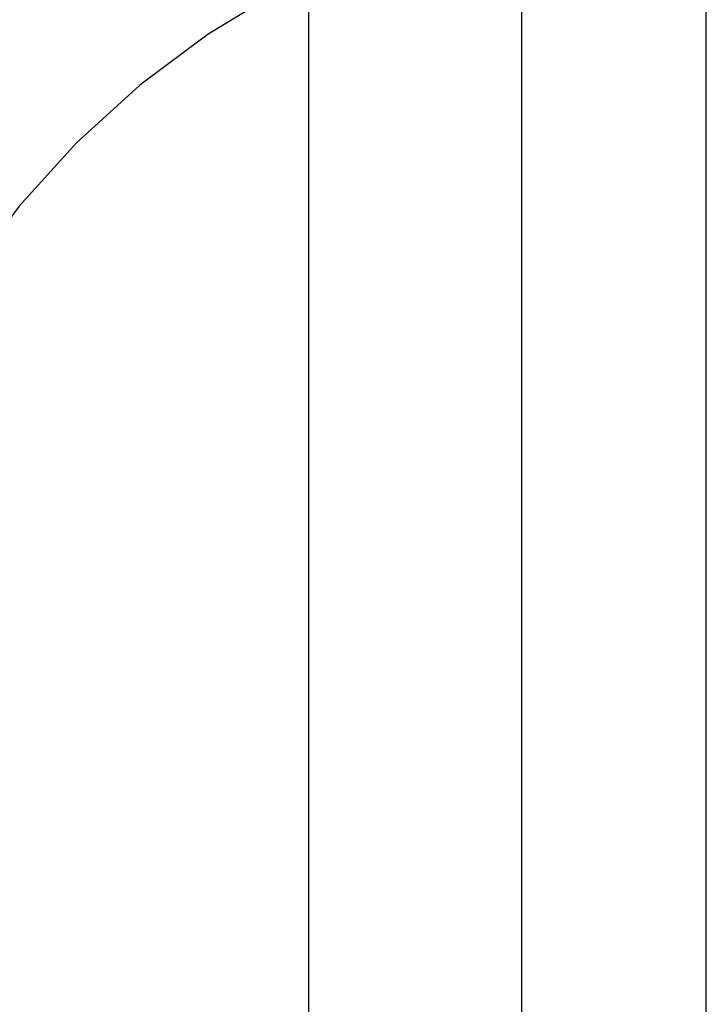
# Model space of a CAD drawing. Header units: inches. Extents: x 0 to 274, y 0 to 177.
# Tile 46 of 138: x 76.901 to 77.009, y 91.302 to 91.457. Entities that reach past the tile are written whole.
import ezdxf

# ---------------------------------------------------------------- set-up
doc = ezdxf.new("R2010")
doc.units = ezdxf.units.IN
doc.header["$LTSCALE"] = 15.069778
doc.header["$MEASUREMENT"] = 0
doc.linetypes.add('HIDDEN', pattern=[0.2, 0.1, -0.1])
doc.layers.add('DEFAULT_2', color=8, linetype='HIDDEN')
doc.layers.add('RIGHT_OR_MAIN_DOOR_ASSEMBLY', color=7, linetype='CONTINUOUS')

msp = doc.modelspace()

# ---------------------------------------------------------------- linework, layer by layer
at = {"layer": 'DEFAULT_2', "color": 8, "linetype": 'HIDDEN'}
for p, q in [((77.00868, 88.22908), (77.00868, 93.72958)), ((76.94618, 90.88093), (76.94618, 91.62398))]:
    msp.add_line(p, q, dxfattribs=at)
for radius in [0.25, 0.14]:
    msp.add_arc((77.00868, 91.33826), radius, 90, 270, dxfattribs=at)
at = {"layer": 'RIGHT_OR_MAIN_DOOR_ASSEMBLY', "color": 3, "linetype": 'Continuous'}
msp.add_line((76.97968, 82.94626), (76.97968, 99.44626), dxfattribs=at)

doc.saveas('drawing.dxf')
